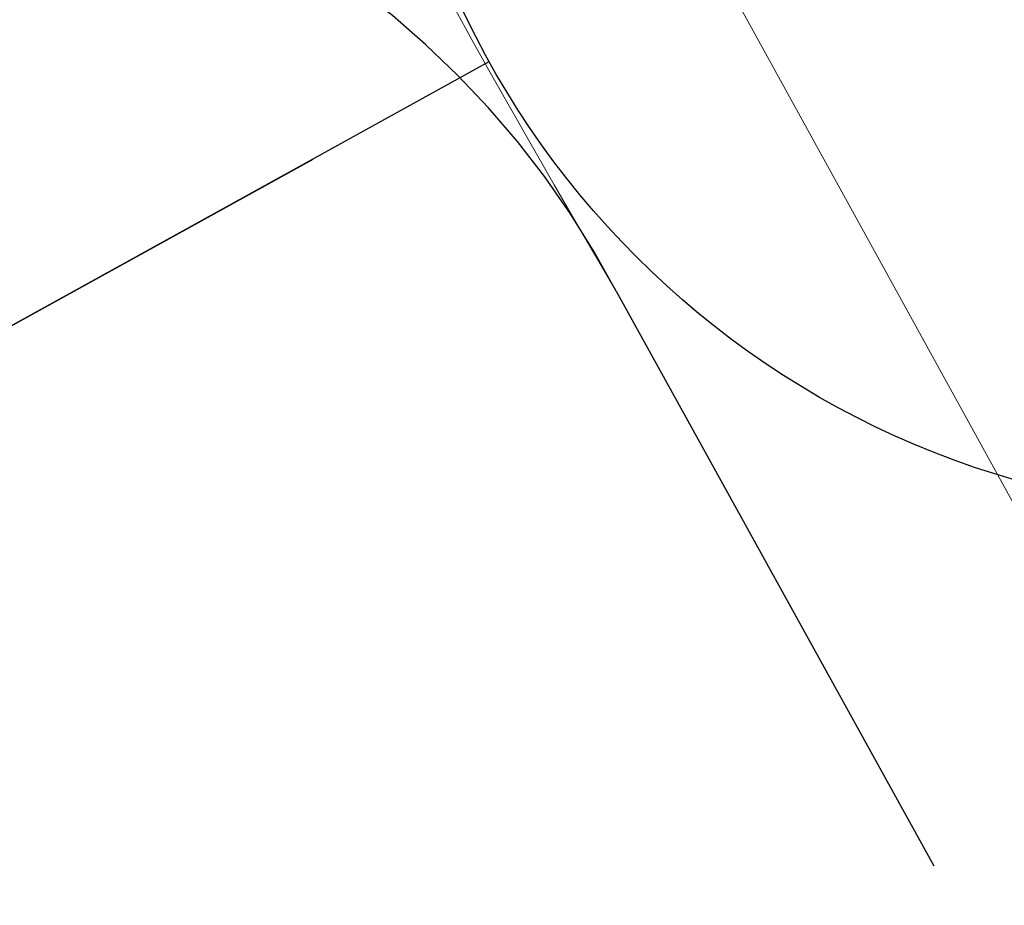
# Model space of a CAD drawing. Header units: metres. Extents: x 0 to 8443948, y 0 to 5887002.
# Tile 107 of 256: x 8442606.63 to 8442607.76, y 5885945.01 to 5885946.02. Entities that reach past the tile are written whole.
import ezdxf

# ---------------------------------------------------------------- set-up
doc = ezdxf.new("R2010")
doc.units = ezdxf.units.M
doc.header["$MEASUREMENT"] = 0
for name, pattern in [('1.5_1.0', [2.5, 1.5, -1]), ('1_12', [3, 1, -1, 0, -1]), ('219-500', [0]), ('DASHED', [19.05, 12.7, -6.35])]:
    doc.linetypes.add(name, pattern=pattern)
doc.layers.add('!STR oś jezdni', color=6, linetype='1_12', lineweight=30)
doc.layers.add('- ABM', color=200, linetype='CONTINUOUS', lineweight=30)
doc.layers.add('219-działka ewidencyjna', color=253, linetype='CONTINUOUS')
doc.styles.get("Standard").update_dxf_attribs({"font": 'Working1250', "width": 0.75})

# ---------------------------------------------------------------- blocks, each defined once
blk = doc.blocks.new('swthy')
at = {"layer": '- ABM', "color": 200, "linetype": 'Continuous', "lineweight": 30}
blk.add_lwpolyline([(8443339.7744, 5885829.7619), (8443339.7744, 5885831.2619)], dxfattribs=at)
blk.add_circle((8443339.7744, 5885832.2619), 1, dxfattribs=at)

msp = doc.modelspace()

# ---------------------------------------------------------------- linework, layer by layer
at = {"layer": '!STR oś jezdni', "color": 162, "linetype": '1.5_1.0', "lineweight": 5, "ltscale": 0.5}
msp.add_lwpolyline([(8442607.3139, 5885945.7131, -0.014503), (8442606.9511, 5885946.3695), (8442598.5149, 5885961.6309)], format="xyb", dxfattribs=at)
at = {"layer": '!STR oś jezdni', "color": 162, "linetype": '1.5_1.0', "lineweight": 30, "ltscale": 0.5}
msp.add_lwpolyline([(8442595.155, 5885957.3742), (8442602.4266, 5885944.2195), (8442605.909, 5885946.1445, -0.415439), (8442607.3139, 5885945.7131), (8442607.3139, 5885945.7131, -0.531057), (8442607.3139, 5885945.7131), (8442609.37, 5885941.9937, -0.414217), (8442606.2387, 5885931.1219), (8442580.6653, 5885916.9859, -0.419362), (8442576.5634, 5885918.2064), (8442563.4637, 5885942.9193, -0.135315), (8442563.1182, 5885944.476), (8442563.2816, 5885947.7056, 0.13869)], format="xyb", dxfattribs=at)
at = {"layer": '- ABM', "color": 200, "linetype": 'DASHED', "lineweight": 30, "ltscale": 0.1}
msp.add_lwpolyline([(8442605.8558, 5885945.2499), (8442644.8725, 5885966.8036)], dxfattribs=at)
at = {"layer": '219-działka ewidencyjna', "color": 253, "linetype": '219-500', "lineweight": 18, "flags": 128}
msp.add_lwpolyline([(8442608.01, 5885945.03), (8442583.86, 5885988.92)], dxfattribs=at)

# ---------------------------------------------------------------- block references
at = {"layer": '- ABM', "color": 200, "linetype": 'Continuous', "lineweight": 30, "rotation": 298.9278464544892}
msp.add_blockref('swthy', (-792955.6476, 10428783.8172), dxfattribs=at)

# ---------------------------------------------------------------- texts
at = {"layer": '!STR oś jezdni', "color": 162, "linetype": 'Continuous', "lineweight": 30, "insert": (8442591.2906, 5885969.8592), "char_height": 2, "width": 36.564707, "attachment_point": 1, "rotation": 299.0997}
msp.add_mtext('\\pi16.345;{\\fArial Narrow|b0|i0|c238|p34;\\C0;6 MP}', dxfattribs=at)

doc.saveas('drawing.dxf')
